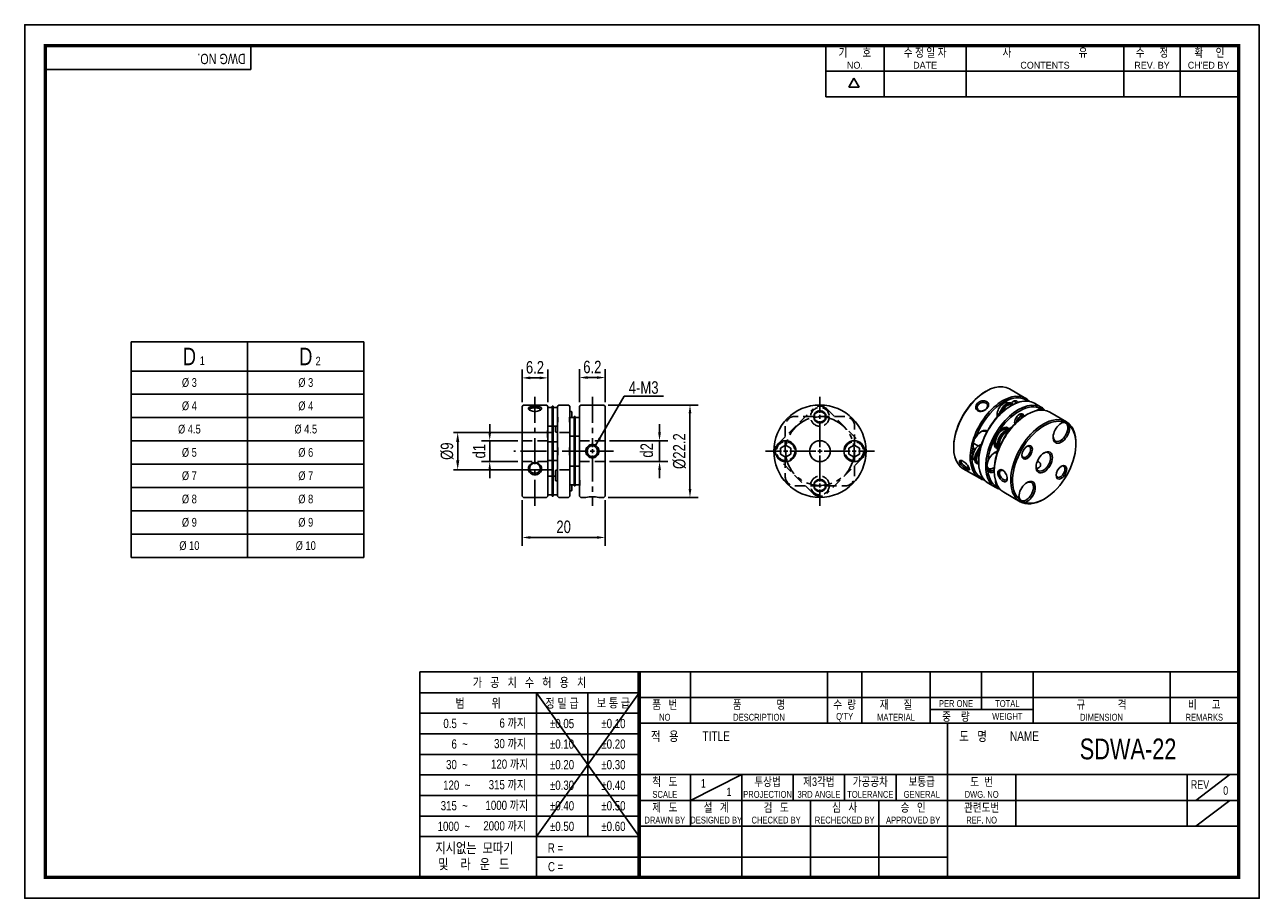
# Model space of a CAD drawing. Header units: millimetres. Extents: x 0 to 297, y 0 to 210.
import ezdxf
from ezdxf.enums import TextEntityAlignment as Align

# ---------------------------------------------------------------- set-up
doc = ezdxf.new("R2010")
doc.units = ezdxf.units.MM
doc.header["$LTSCALE"] = 5
for name, pattern in [('CENTER', [2, 1.25, -0.25, 0.25, -0.25]), ('CENTER2', [1.125, 0.75, -0.125, 0.125, -0.125]), ('DASHED', [0.75, 0.5, -0.25]), ('HIDDEN', [0.375, 0.25, -0.125]), ('PHANTOM2', [1.25, 0.625, -0.125, 0.125, -0.125, 0.125, -0.125])]:
    doc.linetypes.add(name, pattern=pattern)
doc.layers.get('0').update_dxf_attribs({"linetype": 'CONTINUOUS'})
doc.layers.get('Defpoints').update_dxf_attribs({"linetype": 'CONTINUOUS'})
for name, color, linetype in [('BM', 2, 'CONTINUOUS'), ('C', 1, 'CENTER2'), ('CT', 1, 'CENTER'), ('D', 7, 'CONTINUOUS'), ('H', 3, 'HIDDEN'), ('HD', 4, 'DASHED'), ('P', 4, 'PHANTOM2')]:
    doc.layers.add(name, color=color, linetype=linetype)
doc.styles.get("Standard").update_dxf_attribs({"font": 'Gulim.ttf', "width": 0.8, "height": 3})
doc.dimstyles.new('LIM', dxfattribs={"dimtxt": 2, "dimasz": 2, "dimexe": 2, "dimexo": 1, "dimgap": 1, "dimtad": 1, "dimdec": 3, "dimzin": 9, "dimdsep": 46, "dimtxsty": 'Standard', "dimcen": 3, "dimclrd": 1, "dimclre": 1, "dimadec": 0, "dimazin": 0, "dimtfac": 1, "dimtdec": 3, "dimtmove": 0, "dimatfit": 3, "dimfxl": 0, "dimtolj": 1, "dimtzin": 0, "dimarcsym": 0})
doc.dimstyles.get("Standard").update_dxf_attribs({"dimtxt": 0.18, "dimasz": 0.18, "dimexe": 0.18, "dimexo": 0.0625, "dimgap": 0.09, "dimtad": 0, "dimtih": 1, "dimtoh": 1, "dimdec": 4, "dimzin": 0, "dimdsep": 46, "dimtxsty": 'Standard', "dimcen": 0.09, "dimadec": 0, "dimazin": 0, "dimtfac": 1, "dimtdec": 4, "dimtofl": 0, "dimtmove": 0, "dimatfit": 3, "dimfxl": 0, "dimtolj": 1, "dimtzin": 0, "dimarcsym": 0})

# ---------------------------------------------------------------- blocks, each defined once
blk = doc.blocks.new('*D7')
at = {"color": 1, "lineweight": -2, "ltscale": 25.4}
for p, q in [((119.65, 95.68), (119.65, 84.74)), ((139.65, 95.68), (139.65, 84.74)), ((121.65, 86.74), (137.65, 86.74))]:
    blk.add_line(p, q, dxfattribs=at)
at = {"color": 1, "ltscale": 25.4}
for points in [[(121.65, 87.07), (121.65, 86.41), (119.65, 86.74)], [(137.65, 87.07), (137.65, 86.41), (139.65, 86.74)]]:
    blk.add_solid(points, dxfattribs=at)
at = {"layer": 'Defpoints', "color": 0, "ltscale": 25.4}
for p in [(119.65, 96.68), (139.65, 96.68), (139.65, 86.74)]:
    blk.add_point(p, dxfattribs=at)
at = {"color": 0, "ltscale": 25.4, "insert": (129.65, 89.28), "char_height": 3, "attachment_point": 5}
blk.add_mtext('\\A1;20', dxfattribs=at)
blk = doc.blocks.new('*D8')
at = {"color": 1, "lineweight": -2, "ltscale": 25.4}
for p, q in [((111.87, 111.98), (111.87, 113.98)), ((118.65, 109.98), (109.87, 109.98)), ((111.87, 104.98), (111.87, 109.98)), ((118.65, 104.98), (109.87, 104.98)), ((111.87, 102.98), (111.87, 100.98))]:
    blk.add_line(p, q, dxfattribs=at)
at = {"color": 1, "ltscale": 25.4}
for points in [[(111.54, 111.98), (112.2, 111.98), (111.87, 109.98)], [(111.54, 102.98), (112.2, 102.98), (111.87, 104.98)]]:
    blk.add_solid(points, dxfattribs=at)
at = {"layer": 'Defpoints', "color": 0, "ltscale": 25.4}
for p in [(111.87, 109.98), (119.65, 109.98), (119.65, 104.98)]:
    blk.add_point(p, dxfattribs=at)
at = {"color": 0, "ltscale": 25.4, "insert": (109.33, 107.48), "char_height": 3, "attachment_point": 5, "rotation": 90}
blk.add_mtext('\\A1;{\\f굴림|b0|i0|c129|p49;d1}', dxfattribs=at)
blk = doc.blocks.new('*D9')
at = {"color": 1, "lineweight": -2, "ltscale": 25.4}
for p, q in [((119.65, 119.28), (119.65, 127.1)), ((121.65, 125.1), (123.85, 125.1)), ((125.85, 119.28), (125.85, 127.1))]:
    blk.add_line(p, q, dxfattribs=at)
at = {"color": 1, "ltscale": 25.4}
for points in [[(121.65, 125.43), (121.65, 124.76), (119.65, 125.1)], [(123.85, 125.43), (123.85, 124.76), (125.85, 125.1)]]:
    blk.add_solid(points, dxfattribs=at)
at = {"layer": 'Defpoints', "color": 0, "ltscale": 25.4}
for p in [(125.85, 125.1), (119.65, 118.28), (125.85, 118.28)]:
    blk.add_point(p, dxfattribs=at)
at = {"color": 0, "ltscale": 25.4, "insert": (122.75, 127.63), "char_height": 3, "attachment_point": 5}
blk.add_mtext('\\A1;6.2', dxfattribs=at)
blk = doc.blocks.new('*D10')
at = {"color": 1, "lineweight": -2, "ltscale": 25.4}
for p, q in [((140.35, 118.58), (162.04, 118.58)), ((160.04, 98.38), (160.04, 116.58)), ((140.35, 96.38), (162.04, 96.38))]:
    blk.add_line(p, q, dxfattribs=at)
at = {"color": 1, "ltscale": 25.4}
for points in [[(159.71, 116.58), (160.38, 116.58), (160.04, 118.58)], [(159.71, 98.38), (160.38, 98.38), (160.04, 96.38)]]:
    blk.add_solid(points, dxfattribs=at)
at = {"layer": 'Defpoints', "color": 0, "ltscale": 25.4}
for p in [(139.35, 118.58), (160.04, 118.58), (139.35, 96.38)]:
    blk.add_point(p, dxfattribs=at)
at = {"color": 0, "ltscale": 25.4, "insert": (157.51, 107.48), "char_height": 3, "attachment_point": 5, "rotation": 90}
blk.add_mtext('\\A1;{\\f??|b0|i0|c0|p49;%%c}22.2', dxfattribs=at)
blk = doc.blocks.new('*D11')
at = {"color": 1, "lineweight": -2, "ltscale": 25.4}
for p, q in [((133.45, 119.28), (133.45, 127.18)), ((135.45, 125.18), (137.65, 125.18)), ((139.65, 119.28), (139.65, 127.18))]:
    blk.add_line(p, q, dxfattribs=at)
at = {"color": 1, "ltscale": 25.4}
for points in [[(135.45, 125.51), (135.45, 124.84), (133.45, 125.18)], [(137.65, 125.51), (137.65, 124.84), (139.65, 125.18)]]:
    blk.add_solid(points, dxfattribs=at)
at = {"layer": 'Defpoints', "color": 0, "ltscale": 25.4}
for p in [(139.65, 125.18), (133.45, 118.28), (139.65, 118.28)]:
    blk.add_point(p, dxfattribs=at)
at = {"color": 0, "ltscale": 25.4, "insert": (136.55, 127.71), "char_height": 3, "attachment_point": 5}
blk.add_mtext('\\A1;6.2', dxfattribs=at)
blk = doc.blocks.new('*D12')
at = {"layer": 'D', "color": 1, "lineweight": -2}
for p, q in [((127.15, 111.98), (103.16, 111.98)), ((104.16, 109.68), (104.16, 105.28)), ((127.15, 102.98), (103.16, 102.98))]:
    blk.add_line(p, q, dxfattribs=at)
at = {"layer": 'D', "color": 1}
for points in [[(103.78, 109.68), (104.54, 109.68), (104.16, 111.98)], [(103.78, 105.28), (104.54, 105.28), (104.16, 102.98)]]:
    blk.add_solid(points, dxfattribs=at)
at = {"layer": 'Defpoints', "color": 0}
for p in [(128.15, 111.98), (104.16, 102.98), (128.15, 102.98)]:
    blk.add_point(p, dxfattribs=at)
at = {"layer": 'D', "insert": (101.62, 107.48), "char_height": 3, "attachment_point": 5, "rotation": 90}
blk.add_mtext('\\A1;%%c9', dxfattribs=at)

msp = doc.modelspace()

# ---------------------------------------------------------------- linework, layer by layer
for p, q in [((54.43705, 199.23234), (54.43705, 205)), ((192.71392, 192.64074), (192.71392, 205)), ((206.72109, 192.64074), (206.72109, 205)), ((226.49591, 192.64074), (226.49591, 205)), ((264.39765, 192.64074), (264.39765, 205)), ((277.99284, 192.64074), (277.99284, 205)), ((54.43705, 199.23234), (5, 199.23234)), ((192.71392, 198.82037), (291.58802, 198.82037)), ((198.25647, 194.97648), (199.49239, 197.11716)), ((200.72832, 194.97648), (199.49239, 197.11716)), ((200.72832, 194.97648), (198.25647, 194.97648)), ((192.71392, 192.64074), (291.58802, 192.64074)), ((25.62315, 133.7476), (25.62315, 81.9476)), ((25.62315, 133.7476), (81.62315, 133.7476)), ((81.62315, 133.7476), (81.62315, 81.9476)), ((95.07575, 54.43705), (95.07575, 5)), ((147.8086, 54.43705), (95.07575, 54.43705)), ((292, 54.43705), (147.8086, 54.43705)), ((147.8086, 54.43705), (147.8086, 5)), ((160.16787, 54.43705), (160.16787, 42.07779)), ((193.1259, 54.43705), (193.1259, 42.07779)), ((201.36541, 54.43705), (201.36541, 42.07779)), ((217.84443, 54.43705), (217.84443, 42.07779)), ((230.20369, 54.43705), (230.20369, 45.37359)), ((242.56295, 54.43705), (242.56295, 42.07779)), ((275.52098, 54.43705), (275.52098, 42.07779)), ((147.8086, 49.42948), (95.07575, 49.42948)), ((147.8086, 49.42948), (123.09008, 14.82355)), ((123.09008, 49.42948), (147.8086, 14.82355)), ((123.09008, 49.42948), (123.09008, 5)), ((135.44934, 49.42948), (135.44934, 14.82355)), ((147.8086, 48.25742), (292, 48.25742)), ((217.84443, 45.37359), (242.56295, 45.37359)), ((147.8086, 44.48577), (95.07575, 44.48577)), ((147.8086, 42.07779), (292, 42.07779)), ((221.96418, 5), (221.96418, 42.07779)), ((147.8086, 39.54207), (95.07575, 39.54207)), ((147.8086, 34.59837), (95.07575, 34.59837)), ((147.8086, 29.71852), (292, 29.71852)), ((160.16787, 23.53889), (172.52713, 29.71852)), ((160.16787, 29.71852), (160.16787, 17.35926)), ((172.52713, 29.71852), (172.52713, 5)), ((184.88639, 29.71852), (184.88639, 23.53889)), ((197.24565, 29.71852), (197.24565, 23.53889)), ((209.60492, 29.71852), (209.60492, 23.53889)), ((238.4432, 29.71852), (238.4432, 17.35926)), ((279.64074, 29.71852), (279.64074, 17.35926)), ((281.70061, 23.53889), (289.94012, 29.71852)), ((147.8086, 29.65466), (95.07575, 29.65466)), ((147.8086, 24.71096), (95.07575, 24.71096)), ((147.8086, 23.53889), (221.96418, 23.53889)), ((189.00615, 23.53889), (189.00615, 5)), ((205.48516, 23.53889), (205.48516, 5)), ((221.96418, 23.53889), (292, 23.53889)), ((281.70061, 17.35926), (289.94012, 23.53889)), ((147.8086, 19.76725), (95.07575, 19.76725)), ((147.8086, 17.35926), (292, 17.35926)), ((147.8086, 14.82355), (95.07575, 14.82355)), ((147.8086, 9.87984), (123.09008, 9.87984)), ((147.8086, 9.87984), (221.96418, 9.87984))]:
    msp.add_line(p, q)
at = {"color": 4}
for p, q in [((53.62315, 133.7476), (53.62315, 81.9476)), ((25.62315, 126.7476), (81.62315, 126.7476))]:
    msp.add_line(p, q, dxfattribs=at)
at = {"color": 1}
for p, q in [((25.62315, 121.1476), (81.62315, 121.1476)), ((25.62315, 115.5476), (81.62315, 115.5476)), ((152.71985, 111.97967), (152.71985, 113.97967)), ((25.62315, 109.9476), (81.62315, 109.9476)), ((140.65363, 109.97967), (154.71985, 109.97967)), ((152.71985, 104.97967), (152.71985, 109.97967)), ((25.62315, 104.3476), (81.62315, 104.3476)), ((140.65363, 104.97967), (154.71985, 104.97967)), ((152.71985, 102.97967), (152.71985, 100.97967)), ((25.62315, 98.7476), (81.62315, 98.7476)), ((25.62315, 93.1476), (81.62315, 93.1476)), ((25.62315, 87.5476), (81.62315, 87.5476))]:
    msp.add_line(p, q, dxfattribs=at)
at = {"color": 0}
msp.add_line((25.62315, 81.9476), (81.62315, 81.9476), dxfattribs=at)
msp.add_lwpolyline([(297, 210), (0, 210), (0, 0), (297, 0)], close=True)
msp.add_lwpolyline([(292, 205, 0.8, 0.8, 0), (5, 205, 0.8, 0.8, 0), (5, 5, 0.8, 0.8, 0), (292, 5, 0.8, 0.8, 0)], format="xyseb", close=True)
at = {"const_width": 0.82395}
msp.add_lwpolyline([(147.8086, 5), (147.8086, 54.43705)], dxfattribs=at)
at = {"color": 1}
for points in [[(152.38652, 111.97967), (153.05318, 111.97967), (152.71985, 109.97967)], [(152.38652, 102.97967), (153.05318, 102.97967), (152.71985, 104.97967)]]:
    msp.add_solid(points, dxfattribs=at)
at = {"layer": 'BM', "ltscale": 25.4}
for p, q in [((231.3322, 121.91842), (231.12007, 121.79595)), ((240.842, 120.182), (236.8822, 122.46819)), ((236.70969, 119.08479), (236.62913, 119.1313)), ((237.59837, 118.87929), (237.38624, 119.00176)), ((237.86085, 118.72774), (237.59837, 118.87929)), ((244.58967, 118.01829), (242.89261, 118.99808)), ((119.95363, 118.57967), (119.65363, 118.27967)), ((119.65363, 96.67967), (119.65363, 118.27967)), ((125.55363, 118.57967), (119.95363, 118.57967)), ((125.85363, 118.27967), (125.55363, 118.57967)), ((125.85363, 112.81031), (125.85363, 118.27967)), ((126.85363, 117.97967), (125.85363, 117.97967)), ((126.85363, 117.62665), (126.85363, 118.31495)), ((127.15363, 118.31495), (126.85363, 118.31495)), ((126.85363, 117.62665), (126.85363, 109.14137)), ((127.15363, 117.62665), (127.15363, 118.31495)), ((128.15363, 117.97967), (127.15363, 117.97967)), ((127.15363, 117.62665), (127.15363, 109.14137)), ((128.45363, 118.57967), (128.15363, 118.27967)), ((128.15363, 118.27967), (128.15363, 115.99301)), ((128.15363, 114.12751), (128.15363, 115.99782)), ((130.85363, 118.57967), (128.45363, 118.57967)), ((131.15363, 118.27967), (130.85363, 118.57967)), ((131.15363, 115.99301), (131.15363, 118.27967)), ((131.55363, 117.02967), (131.15363, 117.02967)), ((131.15363, 115.99807), (131.15363, 115.5633)), ((131.65363, 116.92967), (131.55363, 117.02967)), ((131.65363, 115.5633), (131.65363, 116.92967)), ((133.75363, 118.57967), (133.45363, 118.27967)), ((133.45363, 100.83414), (133.45363, 118.27967)), ((139.35363, 118.57967), (133.75363, 118.57967)), ((139.65363, 118.27967), (139.35363, 118.57967)), ((139.65363, 118.27967), (139.65363, 96.67967)), ((235.03624, 117.64499), (233.82753, 115.55145)), ((235.24837, 117.52251), (234.55598, 116.32325)), ((235.24837, 117.52251), (235.03624, 117.64499)), ((237.34261, 118.44831), (237.13048, 118.32584)), ((237.58098, 118.58175), (237.54837, 118.60058)), ((240.18464, 115.98156), (239.68967, 116.26733)), ((241.09028, 116.2846), (240.87815, 116.16212)), ((244.54028, 117.35398), (244.5018, 117.3762)), ((250.60008, 114.54818), (246.64028, 116.83437)), ((125.85363, 113.47967), (126.85363, 113.47967)), ((127.15363, 113.47967), (128.15363, 113.47967)), ((127.65363, 112.1133), (127.65363, 113.47967)), ((128.15363, 108.80041), (128.15363, 114.12521)), ((131.15363, 115.5633), (131.05125, 115.5633)), ((132.15363, 115.5633), (131.15363, 115.5633)), ((131.15363, 115.5633), (131.15363, 114.12786)), ((131.15363, 114.12785), (131.15363, 115.5633)), ((131.15363, 114.12521), (131.15363, 108.80041)), ((132.15363, 113.47967), (132.15363, 115.82967)), ((132.15363, 115.82967), (132.45363, 115.82967)), ((132.15363, 101.47967), (132.15363, 113.47967)), ((132.45363, 113.47967), (132.45363, 115.82967)), ((133.45363, 115.5633), (132.45363, 115.5633)), ((132.45363, 101.47967), (132.45363, 113.47967)), ((236.2518, 112.61306), (235.49481, 113.05011)), ((235.71627, 112.24294), (237.44904, 113.24336)), ((125.85363, 112.81146), (125.85363, 110.36998)), ((125.85363, 110.37083), (125.85363, 96.67967)), ((127.65363, 112.1133), (127.75363, 112.0133)), ((127.75363, 112.0133), (128.15363, 112.0133)), ((131.15363, 111.0633), (132.15363, 111.0633)), ((132.45363, 111.0633), (133.45363, 111.0633)), ((235.71627, 112.24294), (235.9284, 112.12046)), ((235.9284, 112.12046), (237.05601, 112.77149)), ((236.30456, 112.58259), (236.2518, 112.61306)), ((126.85363, 109.72967), (125.85363, 109.72967)), ((126.85363, 109.14137), (126.85363, 105.81797)), ((128.15363, 109.72967), (127.15363, 109.72967)), ((127.15363, 109.14137), (127.15363, 105.81797)), ((128.15363, 106.15894), (128.15363, 108.80041)), ((128.15363, 108.80041), (128.15363, 106.15894)), ((131.15363, 108.80164), (131.15363, 106.15508)), ((223.48332, 108.5687), (223.48332, 108.32375)), ((229.40228, 108.73456), (228.19412, 109.4321)), ((230.24495, 109.34622), (229.03624, 107.25268)), ((229.24837, 107.13021), (229.03624, 107.25268)), ((229.94077, 108.32947), (229.24837, 107.13021)), ((233.24481, 109.15299), (234.0018, 108.71594)), ((233.99227, 107.1815), (233.78617, 107.30049)), ((234.0018, 108.71594), (234.05456, 108.68548)), ((234.05456, 107.36395), (234.05456, 109.36479)), ((234.05456, 109.36479), (234.2667, 109.24231)), ((234.2667, 107.94026), (234.2667, 109.24231)), ((252.89896, 109.2219), (252.89896, 109.46685)), ((125.85363, 105.22967), (126.85363, 105.22967)), ((126.85363, 105.81797), (126.85363, 97.33269)), ((127.15363, 105.81797), (127.15363, 97.33269)), ((127.15363, 105.22967), (128.15363, 105.22967)), ((128.15363, 96.67967), (128.15363, 106.15894)), ((131.15363, 106.15894), (131.15363, 96.67967)), ((228.5455, 105.13004), (228.62606, 105.08353)), ((229.24837, 104.41666), (229.03624, 104.53914)), ((229.24837, 104.41666), (229.51085, 104.26512)), ((229.46474, 104.59932), (229.49735, 104.58049)), ((229.49373, 104.99749), (229.49373, 104.85364)), ((126.85363, 101.47967), (125.85363, 101.47967)), ((127.65363, 101.47967), (127.15363, 101.47967)), ((127.75363, 102.94604), (127.65363, 102.84604)), ((127.65363, 102.84604), (127.65363, 100.44604)), ((128.15363, 102.94604), (127.75363, 102.94604)), ((132.15363, 103.89604), (131.15363, 103.89604)), ((132.15363, 99.12967), (132.15363, 101.47967)), ((133.45363, 103.89604), (132.45363, 103.89604)), ((132.45363, 99.12967), (132.45363, 101.47967)), ((225.7822, 103.24243), (229.742, 100.95624)), ((231.53617, 103.40337), (231.79819, 103.2521)), ((232.92319, 103.36354), (232.9939, 103.40436)), ((233.24139, 102.93488), (233.24139, 102.68993)), ((127.65363, 100.44604), (127.75363, 100.34604)), ((127.75363, 100.34604), (128.15363, 100.34604)), ((131.15363, 99.39604), (132.15363, 99.39604)), ((131.55363, 97.92967), (131.65363, 98.02967)), ((131.65363, 99.39604), (131.65363, 98.02967)), ((132.15363, 99.12967), (132.45363, 99.12967)), ((132.45363, 99.39604), (133.45363, 99.39604)), ((133.45363, 99.39604), (133.45363, 100.83414)), ((133.45363, 100.83414), (133.45363, 99.39604)), ((133.45363, 98.96634), (133.45363, 99.39604)), ((133.45363, 99.39604), (133.55602, 99.39604)), ((133.45363, 98.96127), (133.45363, 98.96634)), ((133.45363, 98.96634), (133.45363, 96.67967)), ((231.79261, 99.77232), (233.48967, 98.79252)), ((234.0018, 99.18966), (234.04028, 99.16745)), ((119.65363, 96.67967), (119.95363, 96.37967)), ((119.95363, 96.37967), (125.55363, 96.37967)), ((125.55363, 96.37967), (125.85363, 96.67967)), ((125.85363, 96.97967), (126.85363, 96.97967)), ((126.85363, 97.33269), (126.85363, 96.64439)), ((126.85363, 96.64439), (127.15363, 96.64439)), ((127.15363, 97.33269), (127.15363, 96.64439)), ((127.15363, 96.97967), (128.15363, 96.97967)), ((128.15363, 96.67967), (128.45363, 96.37967)), ((128.45363, 96.37967), (130.85363, 96.37967)), ((130.85363, 96.37967), (131.15363, 96.67967)), ((131.15363, 97.92967), (131.55363, 97.92967)), ((133.45363, 96.67967), (133.75363, 96.37967)), ((133.75363, 96.37967), (134.98702, 96.37967)), ((138.1203, 96.37967), (139.35363, 96.37967)), ((139.35363, 96.37967), (139.65363, 96.67967)), ((235.54028, 97.6086), (239.50008, 95.32241)), ((245.05008, 95.87218), (245.26221, 95.99466))]:
    msp.add_line(p, q, dxfattribs=at)
for centre, radius in [((191.3013, 107.47967), 11.1), ((191.3013, 115.72967), 1.5), ((183.0513, 107.47967), 2.5), ((191.3013, 107.47967), 2.5), ((199.5513, 107.47967), 2.5), ((136.55363, 107.47967), 1.3), ((191.3013, 99.22967), 1.5)]:
    msp.add_circle(centre, radius, dxfattribs=at)
for centre, radius, start, end in [((124.81122, 115.05911), 3.47043, 344.3891767, 15.6108233), ((134.49372, 115.05911), 3.4682, 164.3788513, 195.6211487), ((253.09985, 103.66277), 30.26342, 161.0398869, 165.7928982), ((276.43852, 86.81317), 51.5945, 148.5331625, 151.4668375), ((131.71641, 111.59057), 5.98832, 168.247358, 191.752642), ((231.75686, 108.79318), 3.61834, 143.1236334, 183.7091517), ((237.21388, 109.45952), 4.05642, 130.9986374, 169.0013626), ((121.23878, 107.47967), 7.03985, 349.1867671, 10.8132329), ((138.06848, 107.47967), 7.03985, 169.1867671, 190.8132329), ((239.50445, 105.13169), 10.01165, 173.8165642, 180.7734882), ((234.03694, 103.90694), 2.59887, 155.4844612, 204.5155388), ((130.11354, 99.90024), 3.4682, 344.3788513, 15.6211487), ((136.55363, 85.91826), 10.57808, 81.4826876, 98.517311)]:
    msp.add_arc(centre, radius, start, end, dxfattribs=at)
for centre, major_axis, start_param, end_param in [((231.3322, 112.85531), (5.55, 9.61288), 0, 3.141592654), ((231.12007, 112.97778), (-5.4, -9.35307), 3.926990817, 4.981588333), ((235.292, 110.56912), (-5.55, -9.61288), 2.955785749, 6.283185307), ((237.34261, 109.3852), (5.55, 9.61288), 0, 3.141592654), ((235.50413, 110.44665), (-5.4, -9.35307), 3.053973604, 4.981588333), ((239.03967, 108.4054), (-5.55, -9.61288), 2.955785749, 6.283185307), ((235.50413, 117.18274), (-1.125, -1.94856), 3.141592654, 5.771271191), ((235.50413, 117.18274), (1.125, 1.94856), 0, 2.629678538), ((239.2518, 108.28293), (-5.4, -9.35307), 3.062820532, 4.589791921), ((236.21124, 116.9666), (1.175, 2.03516), 0, 1.570796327), ((236.42337, 116.65202), (-1.125, -1.94856), 3.141592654, 4.965122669), ((236.42337, 116.84413), (1.175, 2.03516), 0, 1.570796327), ((237.74143, 117.95936), (-0.9, -1.55885), 2.726918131, 4.3037969), ((237.5293, 118.08184), (0.75, 1.29904), 0, 0.68981709), ((237.5293, 118.08184), (0.75, 1.29904), 5.802978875, 6.283185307), ((237.13048, 109.50767), (-5.4, -9.35307), 3.926990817, 4.589791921), ((241.09028, 107.22148), (5.55, 9.61288), 0, 3.141592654), ((240.87815, 107.34396), (-5.4, -9.35307), 3.926990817, 5.497787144), ((239.2518, 115.01903), (-0.8, -1.38564), 2.498066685, 5.785216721), ((239.53464, 114.85573), (-0.65, -1.12583), 2.856222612, 5.367860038), ((239.60535, 114.8149), (0.6, 1.03923), 0, 2.069815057), ((239.03967, 115.1415), (0.65, 1.12583), 0, 0.675794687), ((239.60535, 114.8149), (0.6, 1.03923), 6.138617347, 6.283185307), ((243.3768, 115.42764), (1.125, 1.94856), 0, 0.8711846), ((244.20155, 115.22315), (-1.175, -2.03516), 3.216845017, 3.587545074), ((235.1268, 110.6645), (-1.125, -1.94856), 3.141592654, 6.283185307), ((235.1268, 110.6645), (1.125, 1.94856), 0, 3.141592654), ((235.1268, 110.6645), (-1.4, -2.42487), 2.928486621, 4.221181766), ((234.91467, 110.78697), (1.25, 2.16506), 0, 0.727065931), ((234.91467, 110.78697), (1.25, 2.16506), 6.005920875, 6.283185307), ((245.05008, 104.93529), (-5.55, -9.61288), 2.35619449, 6.283185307), ((245.26221, 104.81282), (5.4, 9.35307), 0.12259706, 3.018995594), ((239.03967, 115.1415), (0.65, 1.12583), 2.465797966, 2.926221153), ((245.26221, 104.81282), (-5.4, -9.35307), 0.12259706, 3.018995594), ((249.38721, 111.95753), (1.4, 2.42487), 0.491207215, 5.791978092), ((249.17508, 112.08), (1.25, 2.16506), 2.414526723, 6.283185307), ((249.17508, 112.08), (1.25, 2.16506), 0, 0.727065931), ((231.12007, 112.97778), (5.4, 9.35307), 2.085189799, 2.35619449), ((230.11658, 109.91955), (-1.4, -2.42487), 3.094250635, 4.612978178), ((237.13048, 109.50767), (-5.4, -9.35307), 4.83498604, 5.375190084), ((229.90445, 110.04202), (1.25, 2.16506), 0, 0.727065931), ((229.90445, 110.04202), (1.25, 2.16506), 6.056014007, 6.283185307), ((239.2518, 108.28293), (-5.4, -9.35307), 4.83498604, 5.375190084), ((235.1268, 110.6645), (-1.4, -2.42487), 5.203596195, 6.496291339), ((235.71627, 110.32417), (-1.175, -2.03516), 3.926990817, 5.497787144), ((235.9284, 110.2017), (-1.175, -2.03516), 3.926990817, 5.497787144), ((236.04604, 110.13378), (1.125, 1.94856), 0.431295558, 2.710297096), ((235.50413, 110.44665), (5.4, 9.35307), 2.085189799, 3.229211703), ((229.6705, 107.0786), (1.125, 1.94856), 0.511914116, 3.141592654), ((229.90445, 110.04202), (1.25, 2.16506), 2.369108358, 3.130785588), ((230.11658, 109.91955), (-1.4, -2.42487), 5.595392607, 6.119096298), ((230.21124, 106.5743), (1.175, 2.03516), 1.570796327, 3.141592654), ((230.42337, 106.45182), (1.175, 2.03516), 1.570796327, 3.141592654), ((230.58974, 106.54787), (1.125, 1.94856), 1.318062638, 3.141592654), ((233.41817, 104.91488), (1.4, 2.42487), 0.458160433, 1.864987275), ((232.9939, 105.15983), (1.075, 1.86195), 0.099542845, 0.753911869), ((234.91467, 110.78697), (1.25, 2.16506), 2.414526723, 3.418857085), ((233.20604, 105.03736), (1.25, 2.16506), 0.294816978, 0.727065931), ((232.92319, 105.20065), (-1.125, -1.94856), 3.190891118, 3.489345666), ((240.92508, 107.31686), (0.75, 1.29904), 2.451775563, 6.283185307), ((240.92508, 107.31686), (0.75, 1.29904), 0, 0.68981709), ((245.05008, 104.93529), (1.25, 2.16506), 2.414526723, 6.283185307), ((245.05008, 104.93529), (1.25, 2.16506), 0, 0.727065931), ((233.20604, 105.03736), (1.25, 2.16506), 2.368756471, 3.947179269), ((232.9939, 105.15983), (1.075, 1.86195), 2.336543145, 4.103942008), ((249.17508, 102.55372), (0.75, 1.29904), 0, 0.68981709), ((232.92319, 105.20065), (-1.125, -1.94856), 5.935432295, 6.283185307), ((233.41817, 104.91488), (1.4, 2.42487), 2.847401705, 3.838162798), ((239.2518, 108.28293), (5.4, 9.35307), 2.47879155, 3.220364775), ((232.92319, 105.20065), (-1.125, -1.94856), 0, 0.785398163), ((249.17508, 102.55372), (0.75, 1.29904), 2.451775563, 6.283185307), ((235.292, 110.56912), (-5.55, -9.61288), 0, 0.185806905), ((239.03967, 108.4054), (-5.55, -9.61288), 0, 0.185806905), ((235.1268, 101.13822), (1.125, 1.94856), 2.270408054, 3.141592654), ((235.71627, 100.52621), (1.175, 2.03516), 2.695640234, 3.06634029), ((241.13721, 97.66811), (-1.4, -2.42487), 0.491207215, 5.791978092), ((240.92508, 97.79058), (1.25, 2.16506), 2.414526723, 6.283185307), ((240.92508, 97.79058), (1.25, 2.16506), 0, 0.727065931), ((245.05008, 104.93529), (-5.55, -9.61288), 0, 0.785398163)]:
    msp.add_ellipse(centre, major_axis=major_axis, ratio=0.577350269, start_param=start_param, end_param=end_param, dxfattribs=at)
for centre, major_axis in [((241.13721, 107.19439), (-0.9, -1.55885)), ((245.26221, 104.81282), (-1.4, -2.42487)), ((249.38721, 102.43125), (-0.9, -1.55885))]:
    msp.add_ellipse(centre, major_axis=major_axis, ratio=0.577350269, dxfattribs=at)
for points, knots in [([(229.29743, 117.18215), (229.15148, 117.26662), (228.90463, 117.49546), (228.76976, 117.9885), (228.84879, 118.52494), (229.17972, 119.01635), (229.67487, 119.3963), (230.28503, 119.58629), (230.90388, 119.60281), (231.42239, 119.41663), (231.78326, 119.09515), (231.89117, 118.65852), (231.78777, 118.17566), (231.44631, 117.70701), (230.96095, 117.30435), (230.37496, 117.06105), (229.78242, 116.98719), (229.4431, 117.09784), (229.29743, 117.18215)], [0, 0, 0, 0, 0.061729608, 0.124052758, 0.18683076, 0.250013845, 0.313072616, 0.375914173, 0.438298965, 0.500151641, 0.561742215, 0.624096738, 0.686943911, 0.75008536, 0.813165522, 0.876072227, 0.938389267, 1, 1, 1, 1]), ([(229.56819, 117.2345), (229.80809, 117.09598), (230.45625, 117.04665), (231.39752, 117.6267), (231.78829, 118.44995), (231.3677, 119.1057), (230.34801, 119.28264), (229.36085, 118.80361), (229.01618, 117.87871), (229.328, 117.37319), (229.56819, 117.2345)], [0, 0, 0, 0, 0.124898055, 0.249906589, 0.374918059, 0.499832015, 0.625054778, 0.749971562, 0.874953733, 1, 1, 1, 1]), ([(122.75363, 117.01775), (122.54707, 117.01784), (122.13212, 117.05772), (121.61786, 117.24267), (121.25947, 117.4854), (121.15064, 117.74442), (121.25918, 117.96818), (121.61782, 118.12806), (122.13268, 118.22556), (122.7545, 118.2527), (123.37626, 118.22557), (123.88969, 118.12794), (124.24796, 117.96794), (124.35671, 117.74416), (124.24744, 117.48494), (123.8885, 117.24238), (123.37465, 117.05705), (122.95979, 117.01765), (122.75363, 117.01775)], [0, 0, 0, 0, 0.061729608, 0.124052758, 0.18683076, 0.250013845, 0.313072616, 0.375914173, 0.438298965, 0.500151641, 0.561742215, 0.624096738, 0.686943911, 0.75008536, 0.813165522, 0.876072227, 0.938389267, 1, 1, 1, 1]), ([(123.98402, 117.32185), (124.02936, 117.37994), (124.11198, 117.57862), (123.77297, 117.82852), (122.75444, 117.91051), (121.73501, 117.82882), (121.39534, 117.57879), (121.4778, 117.38005), (121.52328, 117.32181)], [0.1981742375, 0.1981742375, 0.1981742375, 0.1981742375, 0.249906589, 0.3749180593, 0.4998320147, 0.6250547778, 0.7499715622, 0.8018432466, 0.8018432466, 0.8018432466, 0.8018432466]), ([(249.96131, 114.47696), (250.18397, 114.50434), (250.41007, 114.45598), (250.86398, 114.19356), (251.0786, 113.9878), (251.28204, 113.71443)], [0, 0, 0, 0, 0.5, 0.5, 1, 1, 1, 1]), ([(136.55363, 109.08494), (136.76019, 109.08476), (137.17514, 109.00868), (137.6894, 108.63904), (138.04779, 108.11183), (138.15662, 107.4798), (138.04808, 106.84748), (137.68944, 106.32039), (137.17459, 105.95014), (136.55277, 105.83675), (135.931, 105.95008), (135.41758, 106.32085), (135.0593, 106.84821), (134.95055, 107.48048), (135.05982, 108.11286), (135.41876, 108.63966), (135.93262, 109.00999), (136.34747, 109.08512), (136.55363, 109.08494)], [0, 0, 0, 0, 0.061729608, 0.124052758, 0.18683076, 0.250013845, 0.313072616, 0.375914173, 0.438298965, 0.500151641, 0.561742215, 0.624096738, 0.686943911, 0.75008536, 0.813165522, 0.876072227, 0.938389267, 1, 1, 1, 1]), ([(122.75363, 101.80207), (122.54707, 101.80223), (122.13212, 101.86807), (121.61786, 102.19161), (121.25947, 102.66176), (121.15064, 103.23859), (121.25918, 103.8303), (121.61782, 104.33456), (122.13268, 104.69488), (122.7545, 104.80635), (123.37626, 104.69493), (123.88969, 104.33411), (124.24796, 103.82961), (124.35671, 103.23796), (124.24744, 102.66083), (123.8885, 102.19105), (123.37465, 101.86693), (122.95979, 101.80192), (122.75363, 101.80207)], [0, 0, 0, 0, 0.061729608, 0.124052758, 0.18683076, 0.250013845, 0.313072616, 0.375914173, 0.438298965, 0.500151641, 0.561742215, 0.624096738, 0.686943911, 0.75008536, 0.813165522, 0.876072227, 0.938389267, 1, 1, 1, 1]), ([(122.75363, 102.18498), (123.09291, 102.18497), (123.77174, 102.42277), (124.19433, 103.33135), (123.77297, 104.30533), (122.75444, 104.72906), (121.73501, 104.30644), (121.31312, 103.33227), (121.73472, 102.42324), (122.41395, 102.18499), (122.75363, 102.18498)], [0, 0, 0, 0, 0.124898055, 0.249906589, 0.374918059, 0.499832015, 0.625054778, 0.749971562, 0.874953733, 1, 1, 1, 1]), ([(226.56767, 103.18257), (226.42154, 103.26699), (226.09993, 103.47387), (225.60551, 103.87248), (225.18046, 104.30357), (224.92034, 104.71323), (224.83887, 105.06071), (224.97942, 105.26074), (225.27453, 105.30496), (225.69503, 105.13103), (226.15387, 104.7973), (226.58595, 104.33295), (226.95242, 103.84007), (227.18756, 103.40395), (227.29359, 103.08316), (227.2113, 102.94516), (226.979, 102.96596), (226.71351, 103.09832), (226.56767, 103.18257)], [0, 0, 0, 0, 0.061729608, 0.124052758, 0.18683076, 0.250013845, 0.313072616, 0.375914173, 0.438298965, 0.500151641, 0.561742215, 0.624096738, 0.686943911, 0.75008536, 0.813165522, 0.876072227, 0.938389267, 1, 1, 1, 1]), ([(225.42828, 105.23334), (225.40743, 105.22811), (225.25126, 105.16952), (225.19515, 104.81572), (225.8238, 104.09222), (226.4175, 103.68588), (226.6577, 103.5472)], [0.6075846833, 0.6075846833, 0.6075846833, 0.6075846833, 0.6250547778, 0.7499715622, 0.8749537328, 1, 1, 1, 1]), ([(243.55553, 104.982), (243.62309, 104.979), (243.68876, 104.97089), (243.75108, 104.95689), (243.87224, 104.92968), (243.98437, 104.87865), (244.07525, 104.80775), (244.15505, 104.74549), (244.22078, 104.66674), (244.2686, 104.58015), (244.31864, 104.48953), (244.35055, 104.38843), (244.36346, 104.28658), (244.37814, 104.17065), (244.36854, 104.05074), (244.33466, 103.94005), (244.29964, 103.82563), (244.23707, 103.71771), (244.15133, 103.63094), (244.07387, 103.55255), (243.97508, 103.48923), (243.86433, 103.44744), (243.76178, 103.40874), (243.64644, 103.38724), (243.52729, 103.38222), (243.47349, 103.37996), (243.41834, 103.38099), (243.36252, 103.38493)], [0.4369057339, 0.4369057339, 0.4369057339, 0.4369057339, 0.4637207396, 0.4637207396, 0.4637207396, 0.5158546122, 0.5158546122, 0.5158546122, 0.5613850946, 0.5613850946, 0.5613850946, 0.6089781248, 0.6089781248, 0.6089781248, 0.6632976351, 0.6632976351, 0.6632976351, 0.7196302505, 0.7196302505, 0.7196302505, 0.7704297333, 0.7704297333, 0.7704297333, 0.8173100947, 0.8173100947, 0.8173100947, 0.8384665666, 0.8384665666, 0.8384665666, 0.8384665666]), ([(226.6577, 103.5472), (226.89762, 103.40868), (227.09866, 103.32738), (227.18316, 103.36644), (227.18972, 103.37079)], [0, 0, 0, 0, 0.1248980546, 0.1369713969, 0.1369713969, 0.1369713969, 0.1369713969]), ([(235.3038, 102.90517), (235.44985, 102.82068), (235.73498, 102.58438), (236.0651, 102.05327), (236.28684, 101.4582), (236.35025, 100.88991), (236.28705, 100.42575), (236.06511, 100.16008), (235.73463, 100.08734), (235.3073, 100.25575), (234.85529, 100.59499), (234.45862, 101.08791), (234.17363, 101.64649), (234.08322, 102.19934), (234.17406, 102.67891), (234.45955, 102.98079), (234.85651, 103.09278), (235.15804, 102.98949), (235.3038, 102.90517)], [0, 0, 0, 0, 0.061729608, 0.124052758, 0.18683076, 0.250013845, 0.313072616, 0.375914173, 0.438298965, 0.500151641, 0.561742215, 0.624096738, 0.686943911, 0.75008536, 0.813165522, 0.876072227, 0.938389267, 1, 1, 1, 1]), ([(235.49041, 102.76365), (235.2505, 102.90218), (234.73007, 102.92661), (234.37112, 102.23304), (234.72906, 101.26382), (235.5101, 100.53781), (236.14189, 100.43554), (236.30748, 100.79613), (236.32517, 101.02124)], [0, 0, 0, 0, 0.1248980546, 0.249906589, 0.3749180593, 0.4998320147, 0.6250547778, 0.7338762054, 0.7338762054, 0.7338762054, 0.7338762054]), ([(240.5631, 95.14868), (240.22459, 95.18819), (239.93744, 95.2718), (239.48379, 95.53406), (239.32997, 95.70472), (239.24237, 95.91121)], [0, 0, 0, 0, 0.5, 0.5, 1, 1, 1, 1])]:
    msp.add_open_spline(points, degree=3, knots=knots, dxfattribs=at)
at = {"layer": 'C'}
msp.add_line((147.8086, 49.42948), (147.8086, 49.39613), dxfattribs=at)
at = {"layer": 'CT'}
for p, q in [((122.75383, 120.57967), (122.75383, 94.37967)), ((136.55339, 120.57967), (136.55339, 108.47967)), ((191.3013, 120.57967), (191.3013, 116.72967)), ((191.3013, 116.22967), (191.3013, 115.22967)), ((191.3013, 114.72967), (191.3013, 108.47967)), ((135.55339, 107.47967), (117.65363, 107.47967)), ((137.05363, 107.47967), (136.05363, 107.47967)), ((136.55339, 107.97967), (136.55339, 106.97967)), ((141.65363, 107.47967), (137.55339, 107.47967)), ((178.2013, 107.47967), (182.05106, 107.47967)), ((182.5513, 107.47967), (183.5513, 107.47967)), ((184.05106, 107.47967), (190.30106, 107.47967)), ((190.8013, 107.47967), (191.8013, 107.47967)), ((191.3013, 107.97967), (191.3013, 106.97967)), ((192.30106, 107.47967), (198.55106, 107.47967)), ((199.0513, 107.47967), (200.0513, 107.47967)), ((200.55106, 107.47967), (204.4013, 107.47967)), ((136.55339, 106.47967), (136.55339, 94.37967)), ((191.3013, 106.47967), (191.3013, 100.22967)), ((191.3013, 99.72967), (191.3013, 98.72967)), ((191.3013, 98.22967), (191.3013, 94.37967))]:
    msp.add_line(p, q, dxfattribs=at)
msp.add_circle((191.3013, 107.47967), 8.25, dxfattribs=at)
at = {"layer": 'H'}
msp.add_line((147.8086, 49.31275), (147.8086, 49.27106), dxfattribs=at)
at = {"layer": 'HD'}
for p, q in [((181.15432, 109.14137), (189.6396, 117.62665)), ((192.963, 117.62665), (201.44828, 109.14137)), ((182.9513, 113.47967), (182.9513, 101.47967)), ((197.3013, 115.82967), (185.3013, 115.82967)), ((199.6513, 101.47967), (199.6513, 113.47967)), ((125.85363, 109.97967), (119.65363, 109.97967)), ((131.15363, 111.97967), (128.15363, 111.97967)), ((139.65363, 109.97967), (133.45363, 109.97967)), ((125.85363, 104.97967), (119.65363, 104.97967)), ((139.65363, 104.97967), (133.45363, 104.97967)), ((189.6396, 97.33269), (181.15432, 105.81797)), ((201.44828, 105.81797), (192.963, 97.33269)), ((131.15363, 102.97967), (128.15363, 102.97967)), ((185.3013, 99.12967), (197.3013, 99.12967))]:
    msp.add_line(p, q, dxfattribs=at)
for points in [[(191.3013, 117.19322), (190.03383, 116.46144), (190.03383, 114.9979), (191.3013, 114.26613), (192.56876, 114.9979), (192.56876, 116.46144)], [(183.0513, 108.94322), (181.78383, 108.21144), (181.78383, 106.7479), (183.0513, 106.01613), (184.31876, 106.7479), (184.31876, 108.21144)], [(199.5513, 108.94322), (198.28383, 108.21144), (198.28383, 106.7479), (199.5513, 106.01613), (200.81876, 106.7479), (200.81876, 108.21144)], [(191.3013, 100.69322), (190.03383, 99.96144), (190.03383, 98.4979), (191.3013, 97.76613), (192.56876, 98.4979), (192.56876, 99.96144)]]:
    msp.add_lwpolyline(points, close=True, dxfattribs=at)
for centre in [(191.3013, 115.72967), (183.0513, 107.47967), (199.5513, 107.47967), (191.3013, 99.22967)]:
    msp.add_circle(centre, 2.25, dxfattribs=at)
for centre, start, end in [((191.3013, 115.96495), 45, 135), ((185.3013, 113.47967), 90, 180), ((197.3013, 113.47967), 0, 90), ((182.81602, 107.47967), 135, 225), ((199.78658, 107.47967), 315, 45), ((185.3013, 101.47967), 180, 270), ((197.3013, 101.47967), 270, 0), ((191.3013, 98.99439), 225, 315)]:
    msp.add_arc(centre, 2.35, start, end, dxfattribs=at)
at = {"layer": 'P'}
msp.add_line((147.8086, 49.22104), (147.8086, 49.16267), dxfattribs=at)

# ---------------------------------------------------------------- texts
for s, insert, char_height, width, attachment_point in [('D', (39.62315, 130.2476), 4.2, 28, 5), ('D', (67.62315, 130.2476), 4.2, 28, 5), ('1', (42.11897, 130.27249), 2.1, 6.3, 1), ('2', (69.98935, 130.19203), 2.1, 3.36, 1)]:
    msp.add_mtext(s, dxfattribs=dict(insert=insert, char_height=char_height, width=width, attachment_point=attachment_point))
at = {"ltscale": 25.4, "char_height": 2.1, "width": 28, "attachment_point": 5}
for s, insert in [('%%C{\\f??|b0|i0|c0|p49; \\f??|b0|i0|c129|p49;3}', (39.62315, 123.9476)), ('%%C{\\f??|b0|i0|c0|p49; \\f??|b0|i0|c129|p49;3}', (67.62315, 123.9476)), ('%%C{\\f??|b0|i0|c0|p49; \\f??|b0|i0|c129|p49;4}', (39.62315, 118.3476)), ('%%C{\\f??|b0|i0|c0|p49; \\f??|b0|i0|c129|p49;4}', (67.62315, 118.3476)), ('%%C{\\f??|b0|i0|c0|p49; \\f??|b0|i0|c129|p49;4.5}', (39.62315, 112.7476)), ('%%C{\\f??|b0|i0|c0|p49; \\f??|b0|i0|c129|p49;4.5}', (67.62315, 112.7476)), ('%%C{\\f??|b0|i0|c0|p49; \\f??|b0|i0|c129|p49;5}', (39.62315, 107.1476)), ('%%C{\\f??|b0|i0|c0|p49; \\f??|b0|i0|c129|p49;6}', (67.62315, 107.1476)), ('%%C{\\f??|b0|i0|c0|p49; \\f??|b0|i0|c129|p49;7}', (39.62315, 101.5476)), ('%%C{\\f??|b0|i0|c0|p49; \\f??|b0|i0|c129|p49;7}', (67.62315, 101.5476)), ('%%C{\\f??|b0|i0|c0|p49; \\f??|b0|i0|c129|p49;8}', (39.62315, 95.9476)), ('%%C{\\f??|b0|i0|c0|p49; \\f??|b0|i0|c129|p49;8}', (67.62315, 95.9476)), ('%%C{\\f??|b0|i0|c0|p49; 9}', (39.62315, 90.3476)), ('%%C{\\f??|b0|i0|c0|p49; \\f??|b0|i0|c129|p49;9}', (67.62315, 90.3476)), ('%%C{\\f??|b0|i0|c0|p49; \\f??|b0|i0|c129|p49;10}', (39.62315, 84.7476)), ('%%C{\\f??|b0|i0|c0|p49; \\f??|b0|i0|c129|p49;10}', (67.62315, 84.7476))]:
    msp.add_mtext(s, dxfattribs=dict(at, insert=insert))
at = {"ltscale": 25.4, "insert": (148.8987, 122.76193), "char_height": 3, "attachment_point": 5}
msp.add_mtext('{\\f굴림|b0|i0|c129|p49;4-M3}', dxfattribs=at)
at = {"insert": (149.65184, 107.67417), "char_height": 3, "attachment_point": 5, "rotation": 90}
msp.add_mtext('\\A1;{\\f굴림|b0|i0|c129|p49;d2}', dxfattribs=at)
at = {"layer": 'D', "width": 0.8}
for s, height, p in [('확     인', 2.059877, (284.99642, 203.3521)), ('기      호', 2.059877, (199.71751, 203.3521)), ('수 정 일 자', 2.059877, (216.6085, 203.3521)), ('사                           유', 2.0598771, (245.44678, 203.3521)), ('수      정', 2.059877, (271.19524, 203.3521)), ('가   공   치   수   허   용   치', 2.2246672, (121.44218, 51.93326)), ('범          위', 2.2246672, (109.08292, 46.95763)), ('정 밀 급', 2.224667, (129.26971, 46.95763)), ('보 통 급', 2.224667, (141.62897, 46.95763)), ('품   번', 2.059877, (153.98824, 46.60952)), ('품              명', 2.0598771, (176.64688, 46.60952)), ('수  량', 2.059877, (197.24565, 46.60952)), ('재      질', 2.059877, (209.60492, 46.60952)), ('PER ONE', 1.647902, (224.02406, 46.8155)), ('TOTAL', 1.647902, (236.38332, 46.8155)), ('규             격', 2.0598771, (259.04197, 46.60952)), ('비      고', 2.059877, (283.76049, 46.60952)), ('NO', 1.647902, (153.98824, 43.5197)), ('DESCRIPTION', 1.6479017, (176.64688, 43.5197)), ("Q'TY", 1.647902, (197.24565, 43.5197)), ('MATERIAL', 1.647902, (209.60492, 43.5197)), ('중    량', 2.059877, (224.02406, 43.72569)), ('WEIGHT', 1.647902, (236.38332, 43.72569)), ('DIMENSION', 1.647902, (259.04197, 43.5197)), ('REMARKS', 1.647902, (283.76049, 43.5197)), ('%%p0.05', 2.224667, (129.26971, 42.01392)), ('%%p0.10', 2.224667, (141.62897, 42.01392)), ('%%p0.10', 2.224667, (129.26971, 37.07022)), ('%%p0.20', 2.224667, (141.62897, 37.07022)), ('적   용', 2.307062, (153.98824, 38.98797)), ('TITLE', 2.307062, (166.3475, 38.98797)), ('도   명', 2.307062, (228.14381, 38.98797)), ('NAME', 2.307062, (240.50307, 38.98797)), ('SDWA-22', 5, (265.42755, 35.89816)), ('%%p0.20', 2.224667, (129.26971, 32.12651)), ('%%p0.30', 2.224667, (141.62897, 32.12651)), ('%%p0.30', 2.224667, (129.26971, 27.18281)), ('%%p0.40', 2.224667, (141.62897, 27.18281)), ('척   도', 2.059877, (153.98824, 28.07062)), ('1', 2.05988, (163.25768, 27.65865)), ('1', 2.05988, (169.43731, 25.59877)), ('투상법', 2.059877, (178.70676, 28.07062)), ('제3각법', 2.059877, (191.06602, 28.07062)), ('가공공차', 2.059877, (203.42529, 28.07062)), ('보통급', 2.059877, (215.78455, 28.07062)), ('도  번', 2.059877, (230.20369, 28.07062)), ('REV', 2.059877, (282.73055, 27.34967)), ('0', 2.05988, (288.91018, 25.90775)), ('%%p0.40', 2.224667, (129.26971, 22.2391)), ('%%p0.50', 2.224667, (141.62897, 22.2391)), ('SCALE', 1.647902, (153.98824, 24.98081)), ('PROJECTION', 1.647902, (178.70676, 24.98081)), ('3RD ANGLE', 1.647902, (191.06602, 24.98081)), ('TOLERANCE', 1.647902, (203.42529, 24.98081)), ('GENERAL', 1.647902, (215.78455, 24.98081)), ('DWG. NO', 1.647902, (230.20369, 24.98081)), ('제   도', 2.059877, (153.98824, 21.89099)), ('설   계', 2.059877, (166.3475, 21.89099)), ('검   도', 2.059877, (180.76664, 21.89099)), ('심   사', 2.059877, (197.24565, 21.89099)), ('승   인', 2.059877, (213.72467, 21.89099)), ('관련도번', 2.059877, (230.20369, 21.89099)), ('%%p0.50', 2.224667, (129.26971, 17.2954)), ('%%p0.60', 2.224667, (141.62897, 17.2954)), ('REF. NO', 1.647902, (230.20369, 18.80118))]:
    msp.add_text(s, height=height, dxfattribs=at).set_placement(p, align=Align.MIDDLE)
msp.add_text('DWG NO.', height=2.471852, rotation=180, dxfattribs=at).set_placement((53.16809, 203.00065))
at = {"layer": 'D'}
for s, p in [('NO.', (199.71751, 200.26228)), ('DATE', (216.6085, 200.26228)), ('CONTENTS', (245.44678, 200.26228)), ('REV. BY', (271.19524, 200.26228)), ("CH'ED BY", (284.79043, 200.26228))]:
    msp.add_text(s, height=1.647902, dxfattribs=at).set_placement(p, align=Align.MIDDLE)
at = {"layer": 'D', "width": 0.8}
for s, height, p in [('DRAWN BY', 1.647902, (153.98824, 17.97719)), ('DESIGNED BY', 1.6479017, (166.3475, 17.97719)), ('CHECKED BY', 1.647902, (180.76664, 17.97719)), ('RECHECKED BY', 1.6479017, (197.24565, 17.97719)), ('APPROVED BY', 1.6479017, (213.72467, 17.97719))]:
    msp.add_text(s, height=height, dxfattribs=at).set_placement(p, align=Align.CENTER)
at = {"layer": 'D', "linetype": 'ByBlock', "width": 0.8}
for s, height, p in [('지시없는  모따기', 2.471852, (98.78304, 10.86753)), ('및    라   운   드', 2.4718525, (99.46232, 6.99683))]:
    msp.add_text(s, height=height, dxfattribs=at).set_placement(p)
at = {"layer": 'D', "width": 0.8}
for s, p in [('R = ', (125.83895, 10.9999)), ('C = ', (125.87797, 6.47764))]:
    msp.add_text(s, height=2.224667, dxfattribs=at).set_placement(p)
at = {"layer": 'D', "char_height": 2.224667, "attachment_point": 6}
for s, insert, width in [('0.5  ~', (106.61106, 42.01392), 8.2310624), ('6 까지', (120.61823, 42.01392), 9.8035318), ('30 까지', (120.61823, 37.07022), 9.8034906), ('6  ~', (106.61106, 37.07022), 8.2310216), ('30  ~', (106.61106, 32.12651), 8.2310216), ('120 까지', (121.17583, 32.12651), 12.6524242), ('120  ~', (107.1976, 27.18281), 8.9379913), ('315 까지', (120.61823, 27.18281), 12.0977814), ('1000 까지', (121.14261, 22.2391), 13.3822846), ('315  ~', (106.61106, 22.2391), 9.885083), ('1000  ~', (107.17041, 17.2954), 14.528725), ('2000 까지', (120.61823, 17.2954), 12.974319)]:
    msp.add_mtext(s, dxfattribs=dict(at, insert=insert, width=width))

# ---------------------------------------------------------------- dimensions: what is measured, and where the dimension line sits
at = {"ltscale": 25.4}
for base, p1, p2, picture, middle in [((125.85363, 125.09679), (119.65363, 118.27967), (125.85363, 118.27967), '*D9', (122.75363, 125.09679)), ((139.65363, 125.17651), (133.45363, 118.27967), (139.65363, 118.27967), '*D11', (136.55363, 125.17651))]:
    dim = msp.add_linear_dim(base=base, p1=p1, p2=p2, dimstyle='LIM', dxfattribs=at)
    dim.commit()
    dim.dimension.update_dxf_attribs({"geometry": picture, "text_midpoint": middle, "dimtype": 160})
for base, p1, p2, text, picture, middle in [((160.04448, 118.57967), (139.35363, 96.37967), (139.35363, 118.57967), '{\\f??|b0|i0|c0|p49;%%c}<>', '*D10', (157.50653, 107.47967)), ((111.87133, 109.97967), (119.65363, 104.97967), (119.65363, 109.97967), '{\\f굴림|b0|i0|c129|p49;d1}', '*D8', (109.32739, 107.47967))]:
    dim = msp.add_linear_dim(base=base, p1=p1, p2=p2, angle=90, text=text, dimstyle='LIM', dxfattribs=at)
    dim.commit()
    dim.dimension.update_dxf_attribs({"geometry": picture, "text_midpoint": middle})
dim = msp.add_linear_dim(base=(139.65363, 86.74165), p1=(119.65363, 96.67967), p2=(139.65363, 96.67967), dimstyle='LIM', dxfattribs=at)
dim.commit()
dim.dimension.update_dxf_attribs({"geometry": '*D7', "text_midpoint": (129.65363, 89.2796)})
at = {"layer": 'D'}
dim = msp.add_linear_dim(base=(104.16052, 102.97967), p1=(128.15363, 111.97967), p2=(128.15363, 102.97967), angle=90, text='%%c9', dimstyle='Standard', override={"dimtxt": 2, "dimasz": 2.3, "dimexe": 1, "dimexo": 1, "dimgap": 1, "dimtad": 1, "dimtih": 0, "dimtoh": 0, "dimzin": 8, "dimcen": 1, "dimclrd": 1, "dimclre": 1, "dimclrt": 256, "dimadec": 4, "dimazin": 2, "dimtfac": 0.5, "dimtix": 1, "dimtofl": 1, "dimtmove": 2, "dimtzin": 8}, dxfattribs=at)
dim.commit()
dim.dimension.update_dxf_attribs({"geometry": '*D12', "text_midpoint": (101.62258, 107.47967)})

# ---------------------------------------------------------------- leaders
at = {"ltscale": 25.4}
msp.add_leader([(137.35353, 108.86377), (144.21458, 120.73573), (153.69496, 120.73573)], dimstyle='LIM', override={"dimgap": 1, "dimtad": 0}, dxfattribs=at)

doc.saveas('drawing.dxf')
